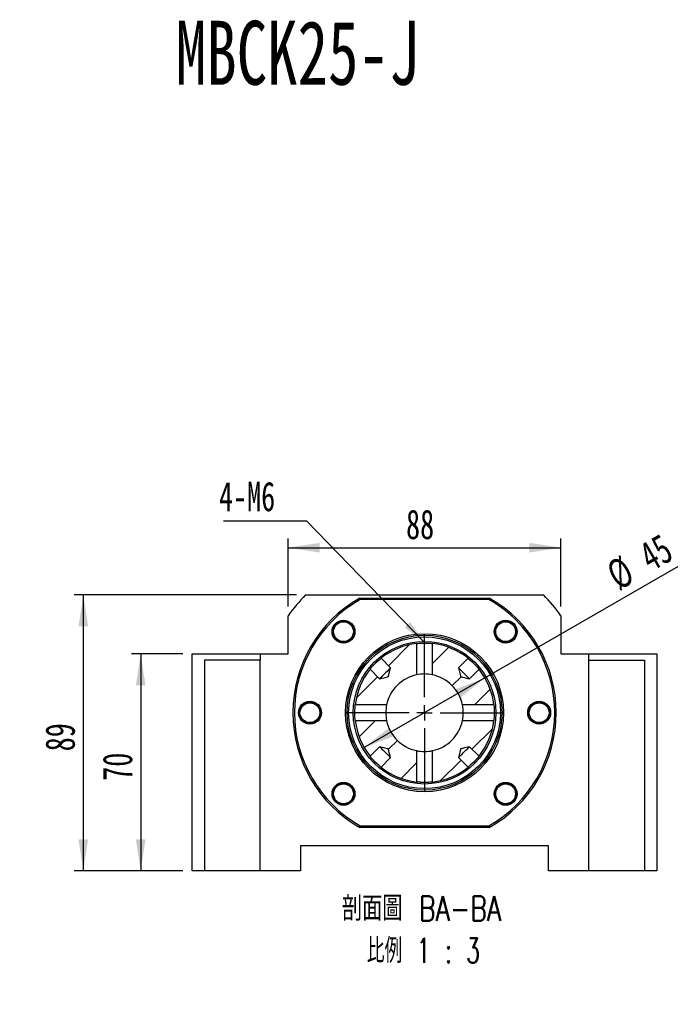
# Paper-space layout 'MBCK25-J' of a CAD drawing. Header units: millimetres. Extents: x 25 to 292, y -2 to 204.
# Tile 3 of 6: x 108 to 178, y 94 to 200. Entities that reach past the tile are written whole.
import ezdxf

# ---------------------------------------------------------------- set-up
doc = ezdxf.new("R2010")
doc.units = ezdxf.units.MM
doc.layers.add('圖層0', color=7, linetype='Continuous')
doc.styles.add('SLDTEXTSTYLE0', font='TXT', dxfattribs={"width": 0.7})
doc.styles.add('SLDTEXTSTYLE1', font='TXT', dxfattribs={"width": 0.7, "bigfont": 'bigfont'})
doc.styles.add('SLDTEXTSTYLE4', font='TXT', dxfattribs={"width": 0.633333})
doc.styles.add('SLDTEXTSTYLE5', font='TXT', dxfattribs={"width": 0.75, "bigfont": 'bigfont'})
doc.styles.add('SLDTEXTSTYLE6', font='TXT', dxfattribs={"width": 0.65625, "bigfont": 'bigfont'})
doc.dimstyles.new('SLDDIMSTYLE2', dxfattribs={"dimtxt": 0.18, "dimasz": 2.5, "dimexe": 0, "dimexo": 0.0625, "dimgap": 0, "dimtad": 0, "dimtih": 1, "dimtoh": 1, "dimdec": 0, "dimrnd": 1e-09, "dimzin": 0, "dimdsep": 46, "dimtxsty": 'Standard', "dimsah": 1, "dimcen": 0.09, "dimadec": 0, "dimazin": 0, "dimtfac": 2.5, "dimtdec": 0, "dimtofl": 0, "dimtmove": 0, "dimatfit": 3, "dimfxl": 1, "dimfrac": 2, "dimtolj": 1, "dimtzin": 0, "dimarcsym": 0})
doc.dimstyles.new('SLDDIMSTYLE3', dxfattribs={"dimtxt": 3.389974, "dimasz": 2.5, "dimexe": 0, "dimexo": 0.0625, "dimgap": 0.847493, "dimtad": 1, "dimlfac": 3, "dimrnd": 1e-09, "dimzin": 12, "dimdsep": 46, "dimtxsty": 'SLDTEXTSTYLE0', "dimsah": 1, "dimcen": 0.09, "dimadec": 0, "dimazin": 3, "dimtfac": 1, "dimtofl": 0, "dimtmove": 0, "dimatfit": 3, "dimfxl": 1, "dimfrac": 2, "dimtolj": 1, "dimtzin": 12, "dimarcsym": 0})
doc.dimstyles.new('SLDDIMSTYLE8', dxfattribs={"dimtxt": 3.389974, "dimasz": 2.5, "dimexe": 0, "dimexo": 0.0625, "dimgap": 0.847493, "dimtad": 1, "dimlfac": 3, "dimrnd": 1e-09, "dimzin": 12, "dimdsep": 46, "dimtxsty": 'SLDTEXTSTYLE0', "dimsah": 1, "dimcen": 0, "dimadec": 0, "dimazin": 3, "dimtfac": 1, "dimtmove": 0, "dimatfit": 3, "dimfxl": 1, "dimfrac": 2, "dimtolj": 1, "dimtzin": 12, "dimarcsym": 0})

# ---------------------------------------------------------------- blocks, each defined once
blk = doc.blocks.new('SW_SYMBOL_HOLE_DIAM')
at = {"layer": '圖層0', "color": 0}
blk.add_line((300, 0), (700, 1000), dxfattribs=at)
blk.add_circle((500, 500), 350, dxfattribs=at)
blk = doc.blocks.new('SW_SYMBOL_HOLE_SPOT')
at = {"layer": '圖層0', "color": 0}
for p, q in [((0, 875), (0, 75)), ((1600, 75), (1600, 875)), ((0, 75), (1600, 75))]:
    blk.add_line(p, q, dxfattribs=at)
blk = doc.blocks.new('SW_NOTE_14')
at = {"layer": '圖層0', "color": 0}
blk.add_line((21.85, 0), (0, 0), dxfattribs=at)
at = {"layer": '圖層0', "color": 0, "xscale": 0.003964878, "yscale": 0.003964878, "zscale": 0.003964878}
for name, p in [('SW_SYMBOL_HOLE_DIAM', (5.91, 5.65)), ('SW_SYMBOL_HOLE_DIAM', (7.59, 0.42)), ('SW_SYMBOL_HOLE_SPOT', (0.39, 0.42))]:
    blk.add_blockref(name, p, dxfattribs=at)
at = {"layer": '圖層0', "color": 0, "char_height": 3.175, "attachment_point": 1}
for s, insert, style in [('14\\M+18AD1\\M+190FA', (9.93, 9.35), 'SLDTEXTSTYLE1'), ('6 -', (0.39, 9.35), 'SLDTEXTSTYLE4'), ('20', (11.61, 4.12), 'SLDTEXTSTYLE0')]:
    blk.add_mtext(s, dxfattribs=dict(at, insert=insert, style=style))
blk = doc.blocks.new('_D_68')
at = {"layer": '圖層0', "color": 7}
for p, q in [((125.88, 131.32), (120.34, 131.32)), ((121.34, 131.32), (121.34, 107.99)), ((125.88, 107.99), (120.34, 107.99))]:
    blk.add_line(p, q, dxfattribs=at)
for points in [[(121.34, 131.32), (120.82, 127.93), (121.86, 127.93)], [(121.34, 107.99), (121.86, 111.38), (120.82, 111.38)]]:
    blk.add_solid(points, dxfattribs=at)
at = {"layer": '圖層0', "color": 7, "insert": (117.25, 117.67), "char_height": 3.175, "attachment_point": 1, "rotation": 90, "style": 'SLDTEXTSTYLE0'}
blk.add_mtext('70', dxfattribs=at)
blk = doc.blocks.new('_D_69')
at = {"layer": '圖層0', "color": 7}
for p, q in [((138.09, 137.66), (114.17, 137.66)), ((115.17, 137.66), (115.17, 107.99)), ((125.88, 107.99), (114.17, 107.99))]:
    blk.add_line(p, q, dxfattribs=at)
for points in [[(115.17, 137.66), (114.65, 134.27), (115.69, 134.27)], [(115.17, 107.99), (115.69, 111.38), (114.65, 111.38)]]:
    blk.add_solid(points, dxfattribs=at)
at = {"layer": '圖層0', "color": 7, "insert": (111.08, 120.84), "char_height": 3.175, "attachment_point": 1, "rotation": 90, "style": 'SLDTEXTSTYLE0'}
blk.add_mtext('89', dxfattribs=at)
blk = doc.blocks.new('_D_70')
at = {"layer": '圖層0', "color": 7}
for p, q in [((137.21, 136.42), (137.21, 143.74)), ((166.55, 136.42), (166.55, 143.74)), ((137.21, 142.74), (166.55, 142.74))]:
    blk.add_line(p, q, dxfattribs=at)
for points in [[(137.21, 142.74), (140.6, 142.22), (140.6, 143.26)], [(166.55, 142.74), (163.16, 143.26), (163.16, 142.22)]]:
    blk.add_solid(points, dxfattribs=at)
at = {"layer": '圖層0', "color": 7, "insert": (149.89, 146.84), "char_height": 3.175, "attachment_point": 1, "style": 'SLDTEXTSTYLE0'}
blk.add_mtext('88', dxfattribs=at)
blk = doc.blocks.new('_D_71')
at = {"layer": '圖層0', "color": 7}
for q in [(180.13, 141.3), (145.38, 121.24)]:
    blk.add_line((158.37, 128.74), q, dxfattribs=at)
for points in [[(158.37, 128.74), (155.18, 127.5), (155.7, 126.59)], [(145.38, 121.24), (148.58, 122.48), (148.06, 123.39)]]:
    blk.add_solid(points, dxfattribs=at)
at = {"layer": '圖層0', "color": 7, "char_height": 3.175, "attachment_point": 1, "rotation": 30, "style": 'SLDTEXTSTYLE0'}
for s, insert in [('45', (174.65, 142.85)), ('%%c', (171.17, 140.84))]:
    blk.add_mtext(s, dxfattribs=dict(at, insert=insert))
blk = doc.blocks.new('SW_NOTE_15')
at = {"layer": '圖層0', "color": 0, "char_height": 2.6458, "attachment_point": 2}
for s, insert, style in [('\\M+19655\\M+196CA\\M+19AA4 BA-BA', (10.67, 3.41), 'SLDTEXTSTYLE5'), ('\\M+194E4\\M+197E1 1 : 3', (10.88, -1.12), 'SLDTEXTSTYLE6')]:
    blk.add_mtext(s, dxfattribs=dict(at, insert=insert, style=style))
blk = doc.blocks.new('SW_NOTE_16')
at = {"layer": '圖層0', "color": 0}
blk.add_line((-8.96, 0), (0, 0), dxfattribs=at)
at = {"layer": '圖層0', "color": 0, "insert": (-9.43, 4.2), "char_height": 3.175, "attachment_point": 1, "style": 'SLDTEXTSTYLE0'}
blk.add_mtext('4-M6', dxfattribs=at)
blk = doc.blocks.new('SW_CENTERMARKSYMBOL_31')
at = {"layer": '圖層0', "color": 0}
for p, q in [((0, 1.67), (0, 8.5)), ((-1.67, 0), (-8.5, 0)), ((0, 0), (-0.83, 0)), ((0, 0), (0, 0.83)), ((0, 0), (0, -0.83)), ((0, 0), (0.83, 0)), ((1.67, 0), (8.5, 0)), ((0, -1.67), (0, -8.5))]:
    blk.add_line(p, q, dxfattribs=at)

psp = doc.layouts.new('MBCK25-J')

# ---------------------------------------------------------------- hatches: boundary and pattern name
at = {"linetype": 'Continuous', "lineweight": 18}
h = psp.add_hatch(dxfattribs=at)
h.set_pattern_fill('ANSI31', style=0)
edge = h.paths.add_edge_path(flags=0)
edge.add_spline(control_points=[(148.2259, 129.821), (148.1519, 129.5241), (148.078, 129.2273), (148.0039, 128.9304), (148.0018, 128.9219), (147.9996, 128.9134), (147.9975, 128.9049), (147.9964, 128.9005), (147.9953, 128.8961), (147.9942, 128.8917), (147.9936, 128.8895), (147.993, 128.8872), (147.9924, 128.8849), (147.9921, 128.8837), (147.9918, 128.8825), (147.9914, 128.8814), (147.9912, 128.8807), (147.991, 128.8801), (147.9907, 128.8795), (147.9906, 128.8791), (147.9904, 128.8787), (147.9901, 128.8785), (147.9898, 128.8782), (147.9895, 128.8779), (147.9891, 128.8777), (147.9878, 128.8771), (147.9863, 128.8767), (147.9849, 128.8763), (147.9792, 128.8748), (147.9736, 128.8734), (147.9679, 128.872), (147.9452, 128.8663), (147.9225, 128.8606), (147.8997, 128.855), (147.8089, 128.8323), (147.718, 128.8097), (147.6272, 128.787), (147.4339, 128.7388), (147.2407, 128.6906), (147.0474, 128.6425)], knot_values=[0.00941214, 0.00941214, 0.00941214, 0.00941214, 0.0121655, 0.0121655, 0.0121655, 0.0122444, 0.0122444, 0.0122444, 0.01228522, 0.01228522, 0.01228522, 0.01230637, 0.01230637, 0.01230637, 0.01231744, 0.01231744, 0.01231744, 0.01232349, 0.01232349, 0.01232349, 0.01232712, 0.01232712, 0.01232712, 0.01233079, 0.01233079, 0.01233079, 0.01234423, 0.01234423, 0.01234423, 0.0123973, 0.0123973, 0.0123973, 0.01260956, 0.01260956, 0.01260956, 0.01345861, 0.01345861, 0.01345861, 0.01526447, 0.01526447, 0.01526447, 0.01526447], weights=[1, 1, 1, 1, 1, 1, 1, 1, 1, 1, 1, 1, 1, 1, 1, 1, 1, 1, 1, 1, 1, 1, 1, 1, 1, 1, 1, 1, 1, 1, 1, 1, 1, 1, 1, 1, 1, 1, 1, 1], degree=3, periodic=0)
edge.add_line((147.0474, 128.6425), (146.0196, 129.6703))
edge.add_arc((151.8793, 124.9891), 7.5, 141.379357, 173.49251)
edge.add_line((144.4276, 125.8391), (147.8003, 125.8391))
edge.add_arc((151.8793, 124.9891), 4.1667, 101.770942, 168.229058, ccw=False)
edge.add_line((151.0293, 129.0681), (151.0293, 132.4407))
edge.add_arc((151.8793, 124.9891), 7.5, 96.50749, 128.620643)
edge.add_line((147.1981, 130.8488), (148.2259, 129.821))
h = psp.add_hatch(dxfattribs=at)
h.set_pattern_fill('ANSI31', style=0)
edge = h.paths.add_edge_path(flags=0)
edge.add_spline(control_points=[(156.7112, 128.6425), (156.6535, 128.6569), (156.5957, 128.6713), (156.5379, 128.6857), (156.4139, 128.7166), (156.2899, 128.7475), (156.1659, 128.7784), (156.1018, 128.7944), (156.0377, 128.8104), (155.9736, 128.8264), (155.9404, 128.8346), (155.9073, 128.8429), (155.8742, 128.8512), (155.8571, 128.8554), (155.84, 128.8597), (155.8228, 128.864), (155.814, 128.8662), (155.8051, 128.8684), (155.7963, 128.8706), (155.7917, 128.8717), (155.7871, 128.8729), (155.7826, 128.8741), (155.7802, 128.8747), (155.7778, 128.8753), (155.7755, 128.8759), (155.7742, 128.8762), (155.773, 128.8765), (155.7718, 128.8769), (155.7711, 128.8771), (155.7704, 128.8773), (155.7698, 128.8776), (155.7694, 128.8778), (155.7691, 128.878), (155.7687, 128.8783), (155.7684, 128.8785), (155.7682, 128.8789), (155.768, 128.8793), (155.7674, 128.8805), (155.767, 128.8819), (155.7666, 128.8833), (155.7651, 128.8887), (155.7638, 128.8942), (155.7625, 128.8996), (155.757, 128.9214), (155.7516, 128.9433), (155.7461, 128.9651), (155.7243, 129.0523), (155.7026, 129.1396), (155.6808, 129.2268), (155.6315, 129.4249), (155.5821, 129.6229), (155.5327, 129.821)], knot_values=[0.00166203, 0.00166203, 0.00166203, 0.00166203, 0.00219775, 0.00219775, 0.00219775, 0.00334814, 0.00334814, 0.00334814, 0.00394269, 0.00394269, 0.00394269, 0.00424996, 0.00424996, 0.00424996, 0.00440877, 0.00440877, 0.00440877, 0.00449087, 0.00449087, 0.00449087, 0.00453333, 0.00453333, 0.00453333, 0.00455534, 0.00455534, 0.00455534, 0.00456684, 0.00456684, 0.00456684, 0.00457314, 0.00457314, 0.00457314, 0.00457683, 0.00457683, 0.00457683, 0.00458058, 0.00458058, 0.00458058, 0.0045935, 0.0045935, 0.0045935, 0.00464449, 0.00464449, 0.00464449, 0.00484843, 0.00484843, 0.00484843, 0.00566418, 0.00566418, 0.00566418, 0.00751587, 0.00751587, 0.00751587, 0.00751587], weights=[1, 1, 1, 1, 1, 1, 1, 1, 1, 1, 1, 1, 1, 1, 1, 1, 1, 1, 1, 1, 1, 1, 1, 1, 1, 1, 1, 1, 1, 1, 1, 1, 1, 1, 1, 1, 1, 1, 1, 1, 1, 1, 1, 1, 1, 1, 1, 1, 1, 1, 1, 1], degree=3, periodic=0)
edge.add_line((155.5327, 129.821), (156.5605, 130.8488))
edge.add_arc((151.8793, 124.9891), 7.5, 51.379357, 83.49251)
edge.add_line((152.7293, 132.4407), (152.7293, 129.0681))
edge.add_arc((151.8793, 124.9891), 4.1667, 11.770942, 78.229058, ccw=False)
edge.add_line((155.9584, 125.8391), (159.331, 125.8391))
edge.add_arc((151.8793, 124.9891), 7.5, 6.50749, 38.620643)
edge.add_line((157.739, 129.6703), (156.7112, 128.6425))
h = psp.add_hatch(dxfattribs=at)
h.set_pattern_fill('ANSI31', style=0)
edge = h.paths.add_edge_path(flags=0)
edge.add_line((148.2259, 120.1572), (147.1981, 119.1293))
edge.add_arc((151.8793, 124.9891), 7.5, 231.379357, 263.49251)
edge.add_line((151.0293, 117.5374), (151.0293, 120.91))
edge.add_arc((151.8793, 124.9891), 4.1667, 191.770942, 258.229058, ccw=False)
edge.add_line((147.8003, 124.1391), (144.4276, 124.1391))
edge.add_arc((151.8793, 124.9891), 7.5, 186.50749, 218.620643)
edge.add_line((146.0196, 120.3079), (147.0474, 121.3357))
edge.add_spline(control_points=[(147.0474, 121.3357), (147.2455, 121.2863), (147.4435, 121.2369), (147.6416, 121.1875), (147.7288, 121.1658), (147.8161, 121.144), (147.9033, 121.1223), (147.9251, 121.1168), (147.9469, 121.1114), (147.9687, 121.1059), (147.9742, 121.1046), (147.9797, 121.1032), (147.9851, 121.1017), (147.9865, 121.1014), (147.9879, 121.101), (147.9891, 121.1004), (147.9895, 121.1002), (147.9898, 121.0999), (147.9901, 121.0996), (147.9904, 121.0993), (147.9906, 121.099), (147.9908, 121.0986), (147.9911, 121.098), (147.9913, 121.0973), (147.9915, 121.0966), (147.9918, 121.0954), (147.9922, 121.0942), (147.9925, 121.0929), (147.9931, 121.0906), (147.9937, 121.0882), (147.9943, 121.0858), (147.9955, 121.0813), (147.9966, 121.0767), (147.9978, 121.0721), (148, 121.0633), (148.0022, 121.0544), (148.0044, 121.0456), (148.0087, 121.0284), (148.013, 121.0113), (148.0172, 120.9942), (148.0255, 120.9611), (148.0338, 120.9279), (148.042, 120.8948), (148.058, 120.8307), (148.074, 120.7666), (148.09, 120.7025), (148.1209, 120.5785), (148.1518, 120.4545), (148.1827, 120.3304), (148.1971, 120.2727), (148.2115, 120.2149), (148.2259, 120.1572)], knot_values=[0.01040016, 0.01040016, 0.01040016, 0.01040016, 0.01223717, 0.01223717, 0.01223717, 0.01304646, 0.01304646, 0.01304646, 0.01324878, 0.01324878, 0.01324878, 0.01329937, 0.01329937, 0.01329937, 0.01331218, 0.01331218, 0.01331218, 0.01331591, 0.01331591, 0.01331591, 0.01331957, 0.01331957, 0.01331957, 0.01332582, 0.01332582, 0.01332582, 0.01333723, 0.01333723, 0.01333723, 0.01335906, 0.01335906, 0.01335906, 0.01340118, 0.01340118, 0.01340118, 0.01348263, 0.01348263, 0.01348263, 0.01364018, 0.01364018, 0.01364018, 0.01394502, 0.01394502, 0.01394502, 0.01453485, 0.01453485, 0.01453485, 0.01567613, 0.01567613, 0.01567613, 0.0162076, 0.0162076, 0.0162076, 0.0162076], weights=[1, 1, 1, 1, 1, 1, 1, 1, 1, 1, 1, 1, 1, 1, 1, 1, 1, 1, 1, 1, 1, 1, 1, 1, 1, 1, 1, 1, 1, 1, 1, 1, 1, 1, 1, 1, 1, 1, 1, 1, 1, 1, 1, 1, 1, 1, 1, 1, 1, 1, 1, 1], degree=3, periodic=0)
h = psp.add_hatch(dxfattribs=at)
h.set_pattern_fill('ANSI31', style=0)
edge = h.paths.add_edge_path(flags=0)
edge.add_line((156.5605, 119.1293), (155.5327, 120.1572))
edge.add_spline(control_points=[(155.5327, 120.1572), (155.5821, 120.3552), (155.6315, 120.5533), (155.6808, 120.7513), (155.7026, 120.8386), (155.7243, 120.9258), (155.7461, 121.0131), (155.7516, 121.0349), (155.757, 121.0567), (155.7625, 121.0785), (155.7638, 121.0839), (155.7651, 121.0894), (155.7666, 121.0948), (155.767, 121.0962), (155.7674, 121.0976), (155.768, 121.0989), (155.7682, 121.0992), (155.7684, 121.0996), (155.7687, 121.0999), (155.7691, 121.1001), (155.7694, 121.1003), (155.7698, 121.1005), (155.7704, 121.1008), (155.7711, 121.101), (155.7718, 121.1012), (155.773, 121.1016), (155.7742, 121.1019), (155.7755, 121.1023), (155.7778, 121.1029), (155.7802, 121.1035), (155.7826, 121.1041), (155.7871, 121.1052), (155.7917, 121.1064), (155.7963, 121.1075), (155.8051, 121.1097), (155.814, 121.112), (155.8228, 121.1142), (155.84, 121.1184), (155.8571, 121.1227), (155.8742, 121.127), (155.9073, 121.1352), (155.9404, 121.1435), (155.9736, 121.1518), (156.0377, 121.1677), (156.1018, 121.1837), (156.1659, 121.1997), (156.2899, 121.2306), (156.4139, 121.2616), (156.5379, 121.2925), (156.5957, 121.3069), (156.6535, 121.3213), (156.7112, 121.3357)], knot_values=[0.01040016, 0.01040016, 0.01040016, 0.01040016, 0.01223717, 0.01223717, 0.01223717, 0.01304646, 0.01304646, 0.01304646, 0.01324878, 0.01324878, 0.01324878, 0.01329937, 0.01329937, 0.01329937, 0.01331218, 0.01331218, 0.01331218, 0.01331591, 0.01331591, 0.01331591, 0.01331957, 0.01331957, 0.01331957, 0.01332582, 0.01332582, 0.01332582, 0.01333723, 0.01333723, 0.01333723, 0.01335906, 0.01335906, 0.01335906, 0.01340118, 0.01340118, 0.01340118, 0.01348263, 0.01348263, 0.01348263, 0.01364018, 0.01364018, 0.01364018, 0.01394502, 0.01394502, 0.01394502, 0.01453485, 0.01453485, 0.01453485, 0.01567613, 0.01567613, 0.01567613, 0.0162076, 0.0162076, 0.0162076, 0.0162076], weights=[1, 1, 1, 1, 1, 1, 1, 1, 1, 1, 1, 1, 1, 1, 1, 1, 1, 1, 1, 1, 1, 1, 1, 1, 1, 1, 1, 1, 1, 1, 1, 1, 1, 1, 1, 1, 1, 1, 1, 1, 1, 1, 1, 1, 1, 1, 1, 1, 1, 1, 1, 1], degree=3, periodic=0)
edge.add_line((156.7112, 121.3357), (157.739, 120.3079))
edge.add_arc((151.8793, 124.9891), 7.5, 321.379357, 353.49251)
edge.add_line((159.331, 124.1391), (155.9584, 124.1391))
edge.add_arc((151.8793, 124.9891), 4.1667, 281.770942, 348.229058, ccw=False)
edge.add_line((152.7293, 120.91), (152.7293, 117.5374))
edge.add_arc((151.8793, 124.9891), 7.5, 276.50749, 308.620643)

# ---------------------------------------------------------------- linework, layer by layer
at = {"color": 7, "linetype": 'Continuous', "lineweight": 25}
for p, q in [((139.0904, 137.6557), (164.6682, 137.6557)), ((144.9091, 137.3224), (144.9531, 137.1557)), ((144.9091, 137.3224), (158.8495, 137.3224)), ((158.8055, 137.1557), (144.9531, 137.1557)), ((158.8055, 137.1557), (158.8495, 137.3224)), ((137.2127, 131.3224), (137.2127, 135.4241)), ((166.546, 135.4241), (166.546, 131.3224)), ((151.0293, 132.4407), (151.0293, 129.0681)), ((152.7293, 129.0681), (152.7293, 132.4407)), ((126.8793, 107.9891), (126.8793, 131.3224)), ((126.8793, 131.3224), (134.2127, 131.3224)), ((128.2127, 130.6557), (128.2127, 107.9891)), ((134.2127, 130.6557), (128.2127, 130.6557)), ((134.2127, 131.3224), (134.2127, 130.6557)), ((134.2127, 131.3224), (137.2127, 131.3224)), ((134.2127, 107.9891), (134.2127, 130.6557)), ((148.2259, 129.821), (147.1981, 130.8488)), ((156.5605, 130.8488), (155.5327, 129.821)), ((166.546, 131.3224), (169.546, 131.3224)), ((169.546, 131.3224), (176.8793, 131.3224)), ((169.546, 130.6557), (169.546, 131.3224)), ((169.546, 107.9891), (169.546, 130.6557)), ((169.546, 130.6557), (175.546, 130.6557)), ((175.546, 130.6557), (175.546, 107.9891)), ((176.8793, 131.3224), (176.8793, 107.9891)), ((146.0196, 129.6703), (147.0474, 128.6425)), ((156.7112, 128.6425), (157.739, 129.6703)), ((147.8003, 125.8391), (144.4276, 125.8391)), ((159.331, 125.8391), (155.9584, 125.8391)), ((144.4276, 124.1391), (147.8003, 124.1391)), ((155.9584, 124.1391), (159.331, 124.1391)), ((147.0474, 121.3357), (146.0196, 120.3079)), ((151.0293, 120.91), (151.0293, 117.5374)), ((152.7293, 117.5374), (152.7293, 120.91)), ((157.739, 120.3079), (156.7112, 121.3357)), ((147.1981, 119.1294), (148.2259, 120.1572)), ((155.5327, 120.1572), (156.5605, 119.1294)), ((144.9091, 112.6557), (144.9531, 112.8224)), ((158.8495, 112.6557), (144.9091, 112.6557)), ((144.9531, 112.8224), (158.8055, 112.8224)), ((158.8055, 112.8224), (158.8495, 112.6557)), ((165.2127, 110.6557), (138.546, 110.6557)), ((138.546, 110.6557), (138.546, 107.9891)), ((165.2127, 107.9891), (165.2127, 110.6557)), ((128.2127, 107.9891), (126.8793, 107.9891)), ((134.2127, 107.9891), (128.2127, 107.9891)), ((138.546, 107.9891), (134.2127, 107.9891)), ((169.546, 107.9891), (165.2127, 107.9891)), ((175.546, 107.9891), (169.546, 107.9891)), ((176.8793, 107.9891), (175.546, 107.9891))]:
    psp.add_line(p, q, dxfattribs=at)
at = {"color": 7, "linetype": 'Continuous', "lineweight": 25, "flags": 128}
for points in [[(151.0293, 132.4407), (151.0347, 132.4414), (151.1132, 132.4498), (151.2773, 132.4649), (151.51, 132.48), (151.7847, 132.4885), (152.0687, 132.4867), (152.3306, 132.4755), (152.543, 132.4596), (152.6816, 132.446), (152.7293, 132.4407), (152.7293, 132.4407)], [(146.0196, 129.6703), (146.0328, 129.6868), (146.1003, 129.7696), (146.2209, 129.9116), (146.3851, 130.0943), (146.5766, 130.293), (146.7743, 130.4835), (146.9556, 130.6465), (147.0982, 130.7676), (147.1818, 130.8357), (147.1981, 130.8488), (147.1981, 130.8488)], [(156.5605, 130.8488), (156.577, 130.8356), (156.6599, 130.768), (156.8019, 130.6475), (156.9845, 130.4833), (157.1832, 130.2917), (157.3737, 130.0941), (157.5368, 129.9128), (157.6578, 129.7702), (157.726, 129.6866), (157.739, 129.6703), (157.739, 129.6703)], [(148.2259, 129.821), (148.2091, 129.8041), (148.1588, 129.7539), (148.0782, 129.6732), (147.9718, 129.5668), (147.8459, 129.4409), (147.7078, 129.3028), (147.5656, 129.1606), (147.4275, 129.0225), (147.3016, 128.8966), (147.1952, 128.7902), (147.1145, 128.7096), (147.0643, 128.6593), (147.0474, 128.6425)], [(147.0474, 128.6425), (147.6272, 128.787), (147.8997, 128.855), (147.9679, 128.872), (147.9849, 128.8763), (147.9891, 128.8777), (147.9901, 128.8785), (147.9907, 128.8795), (147.9914, 128.8814), (147.9924, 128.8849), (147.9942, 128.8917), (147.9975, 128.9049), (148.0039, 128.9304), (148.2259, 129.821)], [(156.7112, 128.6425), (156.6943, 128.6593), (156.6441, 128.7096), (156.5635, 128.7902), (156.4571, 128.8966), (156.3312, 129.0225), (156.1931, 129.1606), (156.0508, 129.3028), (155.9127, 129.4409), (155.7868, 129.5668), (155.6805, 129.6732), (155.5998, 129.7539), (155.5496, 129.8041), (155.5327, 129.821)], [(155.5327, 129.821), (155.6808, 129.2268), (155.7461, 128.9651), (155.7625, 128.8996), (155.7666, 128.8833), (155.768, 128.8793), (155.7687, 128.8783), (155.7698, 128.8776), (155.7718, 128.8769), (155.7755, 128.8759), (155.7826, 128.8741), (155.7963, 128.8706), (155.8228, 128.864), (155.8742, 128.8512), (155.9736, 128.8264), (156.1659, 128.7784), (156.5379, 128.6857), (156.7112, 128.6425)], [(144.4276, 124.1391), (144.4276, 124.1391), (144.4224, 124.1867), (144.4089, 124.3236), (144.393, 124.5358), (144.3817, 124.8), (144.3793, 124.9891), (144.3846, 125.2694), (144.398, 125.5181), (144.4139, 125.7083), (144.4253, 125.8178), (144.4276, 125.8391)], [(159.331, 125.8391), (159.3316, 125.8336), (159.3401, 125.7551), (159.3551, 125.5911), (159.3702, 125.3584), (159.3787, 125.0837), (159.3769, 124.7997), (159.3657, 124.5377), (159.3499, 124.3254), (159.3363, 124.1868), (159.331, 124.1391), (159.331, 124.1391)], [(147.0474, 121.3357), (147.0643, 121.3188), (147.1145, 121.2686), (147.1952, 121.1879), (147.3016, 121.0815), (147.4275, 120.9556), (147.5656, 120.8175), (147.7078, 120.6753), (147.8459, 120.5372), (147.9718, 120.4113), (148.0782, 120.3049), (148.1588, 120.2243), (148.2091, 120.174), (148.2259, 120.1572)], [(148.2259, 120.1572), (148.1827, 120.3304), (148.09, 120.7025), (148.042, 120.8948), (148.0172, 120.9942), (148.0044, 121.0456), (147.9978, 121.0721), (147.9943, 121.0858), (147.9925, 121.0929), (147.9915, 121.0966), (147.9908, 121.0986), (147.9901, 121.0996), (147.9891, 121.1004), (147.9851, 121.1017), (147.9687, 121.1059), (147.9033, 121.1223), (147.6416, 121.1875), (147.0474, 121.3357)], [(155.5327, 120.1572), (155.5496, 120.174), (155.5998, 120.2243), (155.6805, 120.3049), (155.7868, 120.4113), (155.9127, 120.5372), (156.0508, 120.6753), (156.1931, 120.8175), (156.3312, 120.9556), (156.4571, 121.0815), (156.5635, 121.1879), (156.6441, 121.2686), (156.6943, 121.3188), (156.7112, 121.3357)], [(156.7112, 121.3357), (156.5379, 121.2925), (156.1659, 121.1997), (155.9736, 121.1518), (155.8742, 121.127), (155.8228, 121.1142), (155.7963, 121.1075), (155.7826, 121.1041), (155.7755, 121.1023), (155.7718, 121.1012), (155.7698, 121.1005), (155.7687, 121.0999), (155.768, 121.0989), (155.7666, 121.0948), (155.7625, 121.0785), (155.7461, 121.0131), (155.6808, 120.7513), (155.5327, 120.1572)], [(147.1981, 119.1294), (147.1816, 119.1426), (147.0988, 119.2101), (146.9567, 119.3306), (146.7741, 119.4948), (146.5754, 119.6864), (146.3849, 119.884), (146.2219, 120.0653), (146.1008, 120.2079), (146.0327, 120.2916), (146.0196, 120.3079), (146.0196, 120.3079)], [(157.739, 120.3079), (157.7258, 120.2914), (157.6583, 120.2085), (157.5378, 120.0665), (157.3736, 119.8839), (157.182, 119.6851), (156.9844, 119.4947), (156.8031, 119.3316), (156.6604, 119.2106), (156.5768, 119.1424), (156.5605, 119.1293), (156.5605, 119.1294)], [(152.7293, 117.5374), (152.729, 117.5374), (152.7239, 117.5368), (152.7132, 117.5356), (152.674, 117.5313), (152.6454, 117.5283), (152.6125, 117.525), (152.5303, 117.5174), (152.4813, 117.5133), (152.4296, 117.5093), (152.313, 117.5016), (152.2486, 117.4982), (152.1839, 117.4953), (152.0462, 117.4909), (151.9739, 117.4897), (151.9039, 117.4891), (151.7615, 117.49), (151.6899, 117.4915), (151.6224, 117.4935), (151.491, 117.4991), (151.428, 117.5027), (151.3701, 117.5064), (151.2634, 117.5144), (151.2156, 117.5185), (151.1739, 117.5223), (151.1042, 117.5292), (151.0771, 117.5321), (151.0566, 117.5343), (151.0324, 117.537), (151.0293, 117.5374), (151.0293, 117.5374)]]:
    psp.add_lwpolyline(points, dxfattribs=at)
at = {"color": 7, "linetype": 'Continuous', "lineweight": 25}
for centre, radius in [((143.1583, 133.7101), 1.2333), ((143.1583, 133.7101), 1.1333), ((143.1583, 133.7101), 1.0667), ((160.6003, 133.7101), 1.2333), ((160.6003, 133.7101), 1.1333), ((160.6003, 133.7101), 1.0667), ((151.8793, 124.9891), 8.5), ((151.8793, 124.9891), 8.3333), ((151.8793, 124.9891), 8.1667), ((151.8793, 124.9891), 7.6667), ((139.546, 124.9891), 1.2333), ((139.546, 124.9891), 1.1333), ((139.546, 124.9891), 1.0667), ((164.2127, 124.9891), 1.2333), ((164.2127, 124.9891), 1.1333), ((164.2127, 124.9891), 1.0667), ((143.1583, 116.2681), 1.2333), ((143.1583, 116.2681), 1.1333), ((143.1583, 116.2681), 1.0667), ((160.6003, 116.2681), 1.2333), ((160.6003, 116.2681), 1.1333), ((160.6003, 116.2681), 1.0667)]:
    psp.add_circle(centre, radius, dxfattribs=at)
for radius, start, end in [(18, 135.275087, 144.569055), (14.1667, 119.472932, 240.527068), (14, 119.651845, 240.348155), (14, 299.651845, 60.348155), (14.1667, 299.472932, 60.527068), (18, 35.430945, 44.724913), (7.5, 96.50749, 128.620643), (7.5, 51.379357, 83.49251), (7.5, 141.379357, 173.49251), (7.5, 6.50749, 38.620643), (4.1667, 101.770942, 168.229058), (4.1667, 78.229065, 101.770935), (4.1667, 11.770942, 78.229058), (4.1667, 168.229033, 191.770967), (4.1667, 348.229012, 11.770988), (7.5, 186.50749, 218.620643), (4.1667, 191.770942, 258.229058), (4.1667, 281.770942, 348.229058), (7.5, 321.379357, 353.49251), (4.1667, 258.229054, 281.770946), (7.5, 231.379357, 263.49251), (7.5, 276.50749, 308.620643)]:
    psp.add_arc((151.8793, 124.9891), radius, start, end, dxfattribs=at)
for points, knots in [([(143.2334, 134.8153), (143.1634, 134.8163), (143.032, 134.818), (142.8426, 134.7769), (142.6703, 134.7104), (142.5116, 134.6157), (142.3705, 134.4962), (142.2113, 134.3071), (142.0898, 134.0645), (142.0633, 133.8632), (142.0531, 133.7851)], [0, 0, 0, 0, 0.12050834, 0.22645443, 0.33240035, 0.43834604, 0.54429226, 0.65023829, 0.86443852, 1, 1, 1, 1]), ([(144.1653, 134.2566), (144.1521, 134.2811), (144.1083, 134.3621), (144.003, 134.482), (143.8569, 134.6089), (143.6895, 134.7081), (143.5269, 134.7706), (143.3729, 134.8061), (143.2801, 134.8122), (143.2334, 134.8153)], [0, 0, 0, 0, 0.07354199, 0.24306069, 0.41771358, 0.58376413, 0.75463062, 0.87633248, 1, 1, 1, 1]), ([(160.5699, 134.8554), (160.5421, 134.8547), (160.45, 134.8524), (160.2954, 134.8129), (160.1161, 134.7403), (159.9517, 134.6361), (159.8223, 134.5195), (159.7208, 134.3983), (159.6733, 134.3185), (159.6493, 134.2782)], [0, 0, 0, 0, 0.073541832, 0.243060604, 0.417713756, 0.583764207, 0.754630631, 0.876332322, 1, 1, 1, 1]), ([(142.0531, 133.7851), (142.0507, 133.8455), (142.0466, 133.9496), (142.0685, 134.0515), (142.0777, 134.0944)], [0, 0, 0, 0, 0.57948333, 1, 1, 1, 1]), ([(159.6493, 134.2782), (159.6167, 134.2163), (159.5555, 134.0999), (159.5063, 133.9125), (159.4874, 133.7288), (159.4998, 133.5444), (159.5424, 133.3644), (159.6387, 133.1368), (159.7998, 132.9185), (159.9672, 132.8036), (160.0321, 132.759)], [0, 0, 0, 0, 0.12050847, 0.22645428, 0.33240015, 0.4383462, 0.54429203, 0.65023801, 0.86443867, 1, 1, 1, 1]), ([(160.0321, 132.759), (159.9773, 132.7843), (159.8826, 132.8279), (159.8017, 132.8936), (159.7677, 132.9213)], [0, 0, 0, 0, 0.579483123, 1, 1, 1, 1]), ([(164.1823, 126.1344), (164.1544, 126.1337), (164.0624, 126.1314), (163.9077, 126.0919), (163.7284, 126.0193), (163.564, 125.9151), (163.4346, 125.7985), (163.3331, 125.6774), (163.2856, 125.5975), (163.2616, 125.5572)], [0, 0, 0, 0, 0.07354235, 0.24306097, 0.41771407, 0.58376398, 0.75463069, 0.87633232, 1, 1, 1, 1]), ([(140.1142, 125.9401), (140.169, 125.9148), (140.2637, 125.8712), (140.3446, 125.8055), (140.3786, 125.7778)], [0, 0, 0, 0, 0.57948337, 1, 1, 1, 1]), ([(140.497, 124.4209), (140.5296, 124.4828), (140.5908, 124.5992), (140.64, 124.7866), (140.6588, 124.9703), (140.6465, 125.1548), (140.6039, 125.3347), (140.5076, 125.5623), (140.3465, 125.7806), (140.1791, 125.8955), (140.1142, 125.9401)], [0, 0, 0, 0, 0.12050829, 0.22645431, 0.33240029, 0.43834624, 0.54429222, 0.65023823, 0.86443895, 1, 1, 1, 1]), ([(163.2616, 125.5572), (163.2291, 125.4953), (163.1679, 125.379), (163.1187, 125.1915), (163.0998, 125.0078), (163.1122, 124.8234), (163.1547, 124.6434), (163.2511, 124.4158), (163.4121, 124.1975), (163.5796, 124.0826), (163.6445, 124.0381)], [0, 0, 0, 0, 0.12050829, 0.22645431, 0.33240029, 0.43834624, 0.54429222, 0.65023823, 0.86443895, 1, 1, 1, 1]), ([(139.5764, 123.8437), (139.6042, 123.8444), (139.6963, 123.8467), (139.8509, 123.8862), (140.0302, 123.9588), (140.1946, 124.063), (140.324, 124.1796), (140.4255, 124.3008), (140.473, 124.3806), (140.497, 124.4209)], [0, 0, 0, 0, 0.07354235, 0.24306097, 0.41771407, 0.58376398, 0.75463069, 0.87633232, 1, 1, 1, 1]), ([(163.6445, 124.0381), (163.5896, 124.0633), (163.4949, 124.1069), (163.414, 124.1726), (163.38, 124.2003)], [0, 0, 0, 0, 0.57948337, 1, 1, 1, 1]), ([(143.7265, 117.2191), (143.7814, 117.1938), (143.8761, 117.1503), (143.957, 117.0845), (143.991, 117.0569)], [0, 0, 0, 0, 0.579483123, 1, 1, 1, 1]), ([(144.1093, 115.6999), (144.1419, 115.7618), (144.2031, 115.8782), (144.2523, 116.0657), (144.2712, 116.2493), (144.2588, 116.4338), (144.2163, 116.6138), (144.1199, 116.8414), (143.9589, 117.0596), (143.7914, 117.1745), (143.7265, 117.2191)], [0, 0, 0, 0, 0.12050847, 0.22645428, 0.33240015, 0.4383462, 0.54429203, 0.65023801, 0.86443867, 1, 1, 1, 1]), ([(143.1887, 115.1227), (143.2166, 115.1234), (143.3086, 115.1257), (143.4633, 115.1652), (143.6426, 115.2379), (143.807, 115.342), (143.9363, 115.4586), (144.0379, 115.5798), (144.0854, 115.6597), (144.1093, 115.6999)], [0, 0, 0, 0, 0.073541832, 0.243060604, 0.417713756, 0.583764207, 0.754630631, 0.876332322, 1, 1, 1, 1]), ([(159.4329, 116.2872), (159.4325, 116.2593), (159.4312, 116.1639), (159.4646, 116.0058), (159.5312, 115.8184), (159.6287, 115.6478), (159.7545, 115.4955), (159.902, 115.3694), (160.0691, 115.27), (160.2318, 115.2076), (160.3858, 115.1721), (160.4785, 115.1659), (160.5252, 115.1628)], [0, 0, 0, 0, 0.04840344, 0.16513447, 0.27718144, 0.39250243, 0.50365933, 0.61818282, 0.72706558, 0.83910625, 0.91890866, 1, 1, 1, 1]), ([(160.5252, 115.1628), (160.5952, 115.1619), (160.7267, 115.1601), (160.916, 115.2013), (161.0883, 115.2678), (161.2471, 115.3624), (161.3882, 115.482), (161.5473, 115.6711), (161.6688, 115.9136), (161.6953, 116.115), (161.7056, 116.193)], [0, 0, 0, 0, 0.12050834, 0.22645443, 0.33240035, 0.43834604, 0.54429226, 0.65023829, 0.86443852, 1, 1, 1, 1]), ([(161.7056, 116.193), (161.7079, 116.1326), (161.712, 116.0285), (161.6901, 115.9266), (161.6809, 115.8837)], [0, 0, 0, 0, 0.57948333, 1, 1, 1, 1])]:
    psp.add_open_spline(points, degree=3, knots=knots, dxfattribs=at)

# ---------------------------------------------------------------- block references
at = {"layer": '圖層0', "color": 7}
for name, p in [('SW_NOTE_16', (139.1964, 145.6388)), ('SW_CENTERMARKSYMBOL_31', (151.8793, 124.9891)), ('SW_NOTE_14', (81.1496, 94.2648))]:
    psp.add_blockref(name, p, dxfattribs=at)
at = {"layer": '圖層0'}
psp.add_blockref('SW_NOTE_15', (140.8795, 101.8463), dxfattribs=at)

# ---------------------------------------------------------------- texts
at = {"layer": '圖層0', "color": 7, "insert": (125.1199, 199.4116), "char_height": 6.87917, "attachment_point": 1, "style": 'SLDTEXTSTYLE0'}
psp.add_mtext('MBCK25-J', dxfattribs=at)

# ---------------------------------------------------------------- dimensions: what is measured, and where the dimension line sits
at = {"layer": '圖層0', "color": 7}
dim = psp.add_linear_dim(base=(166.546, 142.7428), p1=(137.2127, 135.4241), p2=(166.546, 135.4241), dimstyle='SLDDIMSTYLE3', dxfattribs=at)
dim.commit()
dim.dimension.update_dxf_attribs({"geometry": '_D_70', "text_midpoint": (151.8793, 142.7428), "dimtype": 160})
dim = psp.add_diameter_dim_2p(p1=(158.3745, 128.7391), p2=(145.3841, 121.2391), dimstyle='SLDDIMSTYLE8', dxfattribs=at)
dim.commit()
dim.dimension.update_dxf_attribs({"geometry": '_D_71', "text_midpoint": (176.7683, 139.3587), "dimtype": 163})
for base, p1, picture, middle in [((115.1692, 107.9891), (139.0904, 137.6557), '_D_69', (115.1692, 122.8224)), ((121.3411, 107.9891), (126.8793, 131.3224), '_D_68', (121.3411, 119.6557))]:
    dim = psp.add_linear_dim(base=base, p1=p1, p2=(126.8793, 107.9891), angle=90, dimstyle='SLDDIMSTYLE3', dxfattribs=at)
    dim.commit()
    dim.dimension.update_dxf_attribs({"geometry": picture, "text_midpoint": middle, "dimtype": 160})

# ---------------------------------------------------------------- leaders
psp.add_leader([(151.7727, 132.655), (139.1964, 145.6388)], dimstyle='SLDDIMSTYLE2', dxfattribs=at)

doc.saveas('drawing.dxf')
